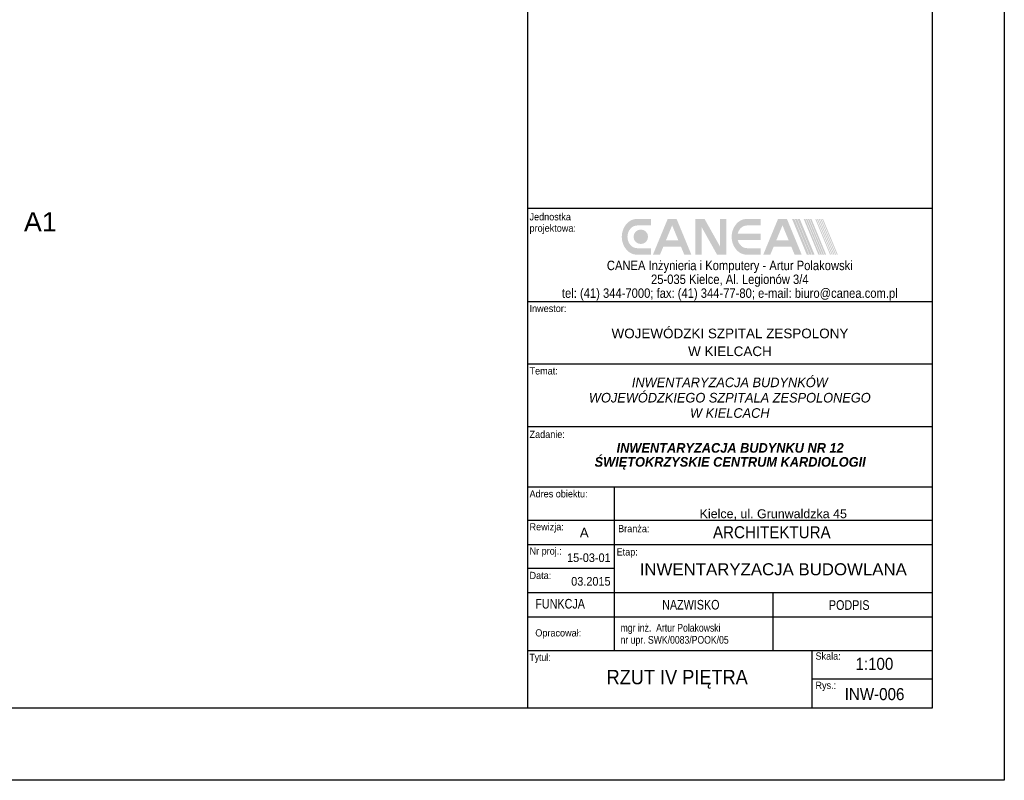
# Model space of a CAD drawing. Header units: millimetres. Extents: x -170998 to -45998, y 10557 to 52557.
# Tile 91 of 92: x -66454 to -45998, y 10557 to 26367. Entities that reach past the tile are written whole.
import ezdxf

# ---------------------------------------------------------------- set-up
doc = ezdxf.new("R2010")
doc.units = ezdxf.units.MM
doc.header["$MEASUREMENT"] = 0
for name, color, linetype in [('Linia', 7, 'Continuous'), ('Polilinia', 7, 'Continuous'), ('Płaszczyzna odcinająca', 7, 'Continuous'), ('Tekst', 7, 'Continuous'), ('Wypełnienie', 7, 'Continuous')]:
    doc.layers.add(name, color=color, linetype=linetype)
doc.styles.add('Arial', font='txt')

msp = doc.modelspace()

# ---------------------------------------------------------------- hatches: boundary and pattern name
at = {"layer": 'Wypełnienie', "linetype": 'Continuous', "lineweight": 0}
for points in [[(-53623.688, 22225.741, 0.227433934), (-53850.954, 22116.726, 0.173294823), (-53945.215, 21853.48, 0.173294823), (-53850.954, 21590.235, 0.227433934), (-53623.688, 21481.22), (-53338.975, 21481.22), (-53338.975, 21617.315), (-53623.688, 21616.793, -0.227546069), (-53767.954, 21686.033, -0.173370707), (-53827.712, 21853.192, -0.173370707), (-53767.954, 22020.352, -0.227546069), (-53623.688, 22089.591), (-53338.975, 22089.645), (-53338.975, 22225.741)], [(-52419.913, 21481.22), (-52283.818, 21481.22), (-52283.818, 22050.633), (-51964.877, 21481.22), (-51770.873, 21481.22), (-51770.873, 22225.741), (-51906.968, 22225.741), (-51906.968, 21656.328), (-52225.909, 22225.741), (-52419.913, 22225.741)], [(-51663.065, 21853.48, 0.173294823), (-51568.804, 21590.235, 0.227433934), (-51341.538, 21481.22), (-51056.825, 21481.22), (-51056.825, 21617.315), (-51341.538, 21617.369, -0.185033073), (-51463.179, 21663.98, -0.152494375), (-51536.852, 21785.433), (-51056.825, 21785.433), (-51056.825, 21921.528), (-51536.852, 21921.528, -0.152494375), (-51463.179, 22042.98, -0.185033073), (-51341.538, 22089.591), (-51056.825, 22089.645), (-51056.825, 22225.741), (-51341.538, 22225.741, 0.227433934), (-51568.804, 22116.726, 0.173294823)], [(-50360.131, 22225.741), (-50408.423, 22225.741), (-50101.164, 21481.22), (-50052.872, 21481.22)], [(-50044.823, 21481.22), (-49996.53, 21481.22), (-50303.79, 22225.741), (-50352.082, 22225.741)], [(-49988.482, 21481.22), (-49940.189, 21481.22), (-50247.448, 22225.741), (-50295.741, 22225.741)], [(-50134.766, 22225.741), (-50166.961, 22225.741), (-49859.702, 21481.22), (-49827.507, 21481.22)], [(-49816.775, 21481.22), (-49784.58, 21481.22), (-50091.839, 22225.741), (-50124.034, 22225.741)], [(-50048.912, 22225.741), (-50081.107, 22225.741), (-49773.848, 21481.22), (-49741.653, 21481.22)], [(-49730.921, 21481.22), (-49698.726, 21481.22), (-50005.986, 22225.741), (-50038.181, 22225.741)], [(-49905.376, 22225.741), (-49925.498, 22225.741), (-49618.239, 21481.22), (-49598.117, 21481.22)], [(-49583.026, 21481.22), (-49562.904, 21481.22), (-49870.163, 22225.741), (-49890.285, 22225.741)], [(-49834.949, 22225.741), (-49855.071, 22225.741), (-49547.812, 21481.22), (-49527.69, 21481.22)], [(-49799.736, 22225.741), (-49819.858, 22225.741), (-49512.599, 21481.22), (-49492.477, 21481.22)], [(-49477.386, 21481.22), (-49457.264, 21481.22), (-49764.523, 22225.741), (-49784.645, 22225.741)], [(-53701.209, 21854.448, 1), (-53399.776, 21854.448, 1)]]:
    msp.add_hatch(color=1, dxfattribs=at).paths.add_polyline_path(points)
h = msp.add_hatch(color=1, dxfattribs=at)
h.paths.add_polyline_path([(-52991.035, 22225.741), (-53298.9, 21481.22), (-53151.628, 21481.22), (-53083.677, 21645.549), (-52714.331, 21645.549), (-52646.38, 21481.22), (-52499.108, 21481.22), (-52806.973, 22225.741)])
h.paths.add_polyline_path([(-53027.401, 21781.644), (-52899.004, 22092.151), (-52770.607, 21781.644)], flags=0)
h = msp.add_hatch(color=1, dxfattribs=at)
h.paths.add_polyline_path([(-50698.894, 22225.741), (-51006.758, 21481.22), (-50859.487, 21481.22), (-50791.536, 21645.549), (-50422.19, 21645.549), (-50354.239, 21481.22), (-50206.967, 21481.22), (-50514.832, 22225.741)])
h.paths.add_polyline_path([(-50735.26, 21781.644), (-50606.863, 22092.151), (-50478.466, 21781.644)], flags=0)

# ---------------------------------------------------------------- linework, layer by layer
at = {"layer": 'Linia'}
for p, q in [((-55898.218, 12056.652), (-55898.218, 51056.652)), ((-55898.218, 22448.491), (-47498.218, 22448.491)), ((-55898.218, 12056.652), (-55898.218, 22448.491)), ((-55898.218, 20510.136), (-47498.218, 20510.136)), ((-55904.46, 19210.188), (-47498.218, 19210.188)), ((-55904.46, 17910.239), (-47498.218, 17910.239)), ((-55904.46, 16654.197), (-47498.218, 16654.197)), ((-54098.218, 13256.652), (-54098.218, 16656.197)), ((-47498.218, 15956.652), (-55904.46, 15956.652)), ((-55904.46, 15456.652), (-47498.218, 15456.652)), ((-54104.46, 14956.652), (-55904.46, 14956.652)), ((-47498.218, 14456.652), (-55904.46, 14456.652)), ((-50798.218, 13256.652), (-50798.218, 14456.652)), ((-55904.46, 13956.652), (-47498.218, 13956.652)), ((-55904.46, 13956.652), (-47498.218, 13956.652)), ((-55904.46, 13256.652), (-47498.218, 13256.652)), ((-55904.46, 13256.652), (-47498.218, 13256.652)), ((-49998.218, 13256.652), (-49998.218, 12056.652)), ((-55898.218, 12056.652), (-55898.218, 13056.652)), ((-47498.218, 12656.652), (-49998.218, 12656.652))]:
    msp.add_line(p, q, dxfattribs=at)
at = {"layer": 'Polilinia', "flags": 128}
for points in [[(-170998.218, 52556.652), (-45998.218, 52556.652), (-45998.218, 10556.652), (-170998.218, 10556.652)], [(-167498.218, 51056.652), (-47498.218, 51056.652), (-47498.218, 12056.652), (-167498.218, 12056.652)]]:
    msp.add_lwpolyline(points, close=True, dxfattribs=at)
msp.add_lwpolyline([(-47498.218, 22448.491), (-47498.218, 12056.652), (-55898.218, 12056.652)], dxfattribs=at)

# ---------------------------------------------------------------- texts
at = {"layer": 'Płaszczyzna odcinająca', "insert": (-65683.359, 21964.851), "char_height": 400, "attachment_point": 9, "style": 'Arial'}
msp.add_mtext('\\A1;{\\fArial|b0|i0|c238|p38;A1}', dxfattribs=at)
at = {"layer": 'Tekst', "style": 'Arial'}
for s, insert, char_height, width, attachment_point, line_spacing_factor in [('\\A1;{\\W0.900000x;\\fArial|b0|i0|c238|p38;Jednostka \\fArial|b0|i0|c238|p38;projektowa:}', (-55861.936, 21914.197), 150, 1125.23761, 7, 0.940037), ('\\A1;{\\fArial|b0|i0|c238|p38;WOJEWÓDZKI SZPITAL ZESPOLONY \\P\\fArial|b0|i0|c238|p38;W KIELCACH}', (-51698.218, 19371.574), 200, 8399.99996, 8, 1.113391), ('\\A1;{\\W0.950000x;\\fArial|b0|i1|c238|p38;INWENTARYZACJA BUDYNKÓW \\P\\fArial|b0|i1|c238|p38;WOJEWÓDZKIEGO SZPITALA ZESPOLONEGO\\P\\fArial|b0|i1|c238|p38;W KIELCACH}', (-51701.339, 18508.311), 200, 8406.24188, 5, 0.954977), ('\\A1;{\\W0.950000x;\\fArial|b1|i1|c238|p38;INWENTARYZACJA BUDYNKU NR 12\\P\\fArial|b1|i1|c238|p38;ŚWIĘTOKRZYSKIE CENTRUM KARDIOLOGII}', (-51694.091, 17290.535), 200, 8406.24188, 5, 0.87339)]:
    msp.add_mtext(s, dxfattribs=dict(at, insert=insert, char_height=char_height, width=width, attachment_point=attachment_point, line_spacing_factor=line_spacing_factor))
at = {"layer": 'Tekst', "insert": (-51701.428, 20941.388), "char_height": 196, "attachment_point": 5, "line_spacing_factor": 0.881093, "style": 'Arial'}
msp.add_mtext('\\A1;{\\W0.850000x;\\fArial|b0|i0|c238|p38;CANEA Inżynieria i Komputery - Artur Polakowski\\P\\fArial|b0|i0|c238|p38;25-035 Kielce, Al. Legionów 3/4 \\P\\fArial|b0|i0|c238|p38;tel: (41) 344-7000; fax: (41) 344-77-80; e-mail: biuro@canea.com.pl}', dxfattribs=at)
at = {"layer": 'Tekst', "style": 'Arial'}
for s, insert, char_height, attachment_point in [('\\A1;{\\W0.900000x;\\fArial|b0|i0|c238|p38;Inwestor:}', (-55861.936, 20287.375), 150, 7), ('\\A1;{\\W0.900000x;\\fArial|b0|i0|c238|p38;Temat:}', (-55861.936, 18989.723), 150, 7), ('\\A1;{\\W0.900000x;\\fArial|b0|i0|c238|p38;Zadanie:}', (-55861.936, 17671.057), 150, 7), ('\\A1;{\\W0.900000x;\\fArial|b0|i0|c238|p38;Adres obiektu:}', (-55861.936, 16434.49), 150, 7), ('\\A1;{\\W0.900000x;\\fArial|b0|i0|c238|p38;Rewizja:}', (-55861.936, 15706.12), 150, 7), ('\\A1;{\\fArial|b0|i0|c238|p38;A}', (-54816.67, 15608.727), 196, 7), ('\\A1;{\\W0.900000x;\\fArial|b0|i0|c238|p38;Branża:}', (-54021.391, 15710.902), 150, 7), ('\\A1;{\\W0.900000x;\\fArial|b0|i0|c238|p38;ARCHITEKTURA}', (-52050.414, 15711.381), 250, 4), ('\\A1;{\\W0.900000x;\\fArial|b0|i0|c238|p38;Nr proj.:}', (-55861.936, 15202.628), 150, 7), ('\\A1;{\\W0.900000x;\\fArial|b0|i0|c238|p38;15-03-01}', (-55082.171, 15091.235), 180, 7), ('\\A1;{\\W0.900000x;\\fArial|b0|i0|c238|p38;Etap:}', (-54053.051, 15184.125), 150, 7), ('\\A1;{\\fArial|b0|i0|c238|p38;INWENTARYZACJA BUDOWLANA}', (-50798.218, 14941.376), 250, 5), ('\\A1;{\\W0.900000x;\\fArial|b0|i0|c238|p38;Data:}', (-55861.936, 14738.067), 150, 7), ('\\A1;{\\W0.900000x;\\fArial|b0|i0|c238|p38;03.2015}', (-54996.272, 14600.116), 180, 7), ('\\A1;{\\W0.800000x;\\fArial|b0|i0|c238|p38;FUNKCJA}', (-55742.075, 14124.207), 200, 7), ('\\A1;{\\W0.800000x;\\fArial|b0|i0|c238|p38;NAZWISKO}', (-53106.65, 14103.476), 200, 7), ('\\A1;{\\W0.800000x;\\fArial|b0|i0|c238|p38;PODPIS}', (-49642.81, 14097.07), 200, 7), ('\\A1;{\\W0.800000x;\\fArial|b0|i0|c238|p38;mgr inż.  Artur Polakowski}', (-53969.882, 13597.794), 160.66128, 7), ('\\A1;{\\W0.900000x;\\fArial|b0|i0|c238|p38;Opracował:}', (-55742.075, 13501.18), 150, 7), ('\\A1;{\\W0.800000x;\\fArial|b0|i0|c238|p38;nr upr. SWK/0083/POOK/05}', (-53969.882, 13347.824), 160.66128, 7), ('\\A1;{\\W0.850000x;\\fArial|b0|i0|c238|p38;Tytuł:}', (-55861.936, 12992.895), 150, 7), ('\\A1;{\\W0.900000x;\\fArial|b0|i0|c238|p38;Skala:}', (-49921.035, 13062.224), 150, 7), ('\\A1;{\\W0.900000x;\\fArial|b0|i0|c238|p38;1:100}', (-49090.921, 12849.191), 250, 7), ('\\A1;{\\W0.900000x;\\fArial|b0|i0|c238|p38;RZUT IV PIĘTRA}', (-52794.316, 12656.936), 300, 5), ('\\A1;{\\W0.900000x;\\fArial|b0|i0|c238|p38;Rys.:}', (-49921.035, 12411.617), 150, 7), ('\\A1;{\\W0.900000x;\\fArial|b0|i0|c238|p38;INW-006}', (-49314.121, 12220.11), 250, 7)]:
    msp.add_mtext(s, dxfattribs=dict(at, insert=insert, char_height=char_height, attachment_point=attachment_point))
at = {"layer": 'Tekst', "insert": (-50798.218, 15970.933), "char_height": 185, "width": 6599.99996, "attachment_point": 8, "style": 'Arial'}
msp.add_mtext('\\A1;{\\fArial|b0|i0|c238|p38;Kielce, ul. Grunwaldzka 45\\P\\fArial|b0|i0|c238|p38;}', dxfattribs=at)

doc.saveas('drawing.dxf')
